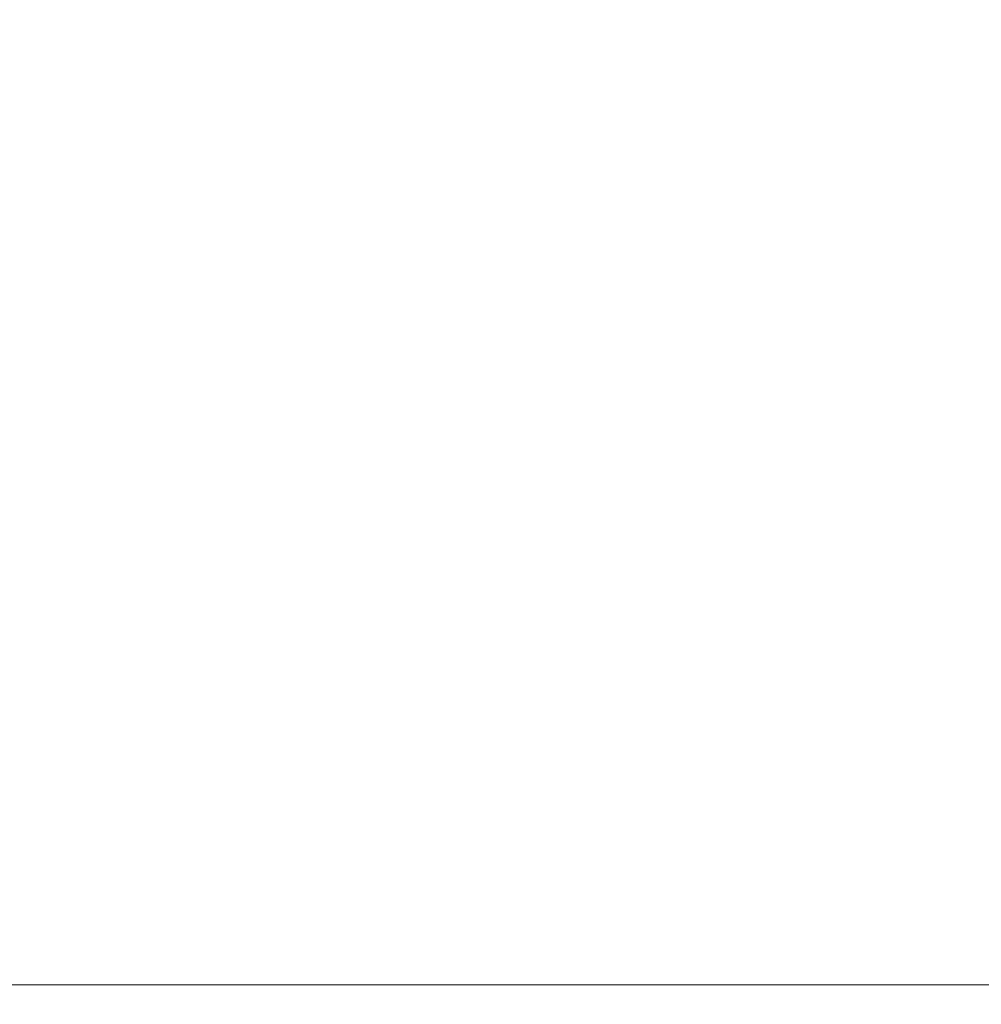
# Model space of a CAD drawing. Header units: inches. Extents: x -263 to 530, y -1 to 602.
# Tile 36 of 256: x -197.9801 to -197.9551, y 134.4995 to 134.5251. Entities that reach past the tile are written whole.
import ezdxf

# ---------------------------------------------------------------- set-up
doc = ezdxf.new("R2010")
doc.units = ezdxf.units.IN
doc.header["$MEASUREMENT"] = 0
for name, color, linetype, lineweight in [('A-CLNG', 13, 'Continuous', 13), ('A-FLOR', 192, 'Continuous', 13), ('A-WALL', 113, 'Continuous', 13)]:
    doc.layers.add(name, color=color, linetype=linetype, lineweight=lineweight)

msp = doc.modelspace()

# ---------------------------------------------------------------- meshes
at = {"layer": 'A-CLNG'}
mesh = msp.add_polyface(dxfattribs=at)
corners = [(-198, 134.499996, 259.999992), (-198, 134.499996, 247.999992), (-135.999996, 134.499996, 247.999992), (-135.999996, 134.499996, 259.999992)]
mesh.append_faces([[corners[k] for k in face] for face in [(0, 1, 2, 3)]])
mesh = msp.add_polyface(dxfattribs=at)
corners = [(-198, 134.499996, 247.999992), (-198, 134.499996, 246.499992), (-135.999996, 134.499996, 246.499992), (-135.999996, 134.499996, 247.999992)]
mesh.append_faces([[corners[k] for k in face] for face in [(0, 1, 2, 3)]])
at = {"layer": 'A-FLOR'}
mesh = msp.add_polyface(dxfattribs=at)
corners = [(-135.999996, 134.499996, 114.500004), (-135.999996, 134.499996, 128.000004), (-198, 134.499996, 128.000004), (-198, 134.499996, 114.500004)]
mesh.append_faces([[corners[k] for k in face] for face in [(0, 1, 2, 3)]])
at = {"layer": 'A-WALL'}
mesh = msp.add_polyface(dxfattribs=at)
corners = [(-189.249996, 135, 128.000004), (-189.249996, 134.499996, 128.000004), (-198, 134.499996, 128.000004), (-198, 135, 128.000004)]
mesh.append_faces([[corners[k] for k in face] for face in [(0, 1, 2, 3)]])
mesh = msp.add_polyface(dxfattribs=at)
corners = [(-198, 135, 132.999996), (-198, 134.499996, 132.999996), (-189.249996, 134.499996, 132.999996), (-189.249996, 135, 132.999996)]
mesh.append_faces([[corners[k] for k in face] for face in [(0, 1, 2, 3)]])
mesh = msp.add_polyface(dxfattribs=at)
corners = [(-142.5, 134.499996, 259.999992), (-142.5, 134.499996, 114.500004), (-198, 134.499996, 114.500004), (-204.499992, 134.499996, 114.500004), (-204.499992, 134.499996, 259.999992), (-198, 134.499996, 259.999992), (-186, 134.499996, 222), (-186, 134.499996, 152.000004), (-156, 134.499996, 152.000004), (-156, 134.499996, 222)]
mesh.append_faces([[corners[k] for k in face] for face in [(1, 8, 9, 0), (8, 1, 2, 7), (7, 2, 3, 6)]], dxfattribs={"vtx0": -1, "vtx2": -1})
mesh.append_faces([[corners[k] for k in face] for face in [(4, 5, 6, 3)]], dxfattribs={"vtx1": -1, "vtx2": -1})
mesh.append_faces([[corners[k] for k in face] for face in [(5, 0, 9, 6)]], dxfattribs={"vtx1": -1, "vtx3": -1})
mesh = msp.add_polyface(dxfattribs=at)
corners = [(-204.499992, 134.499996, 114.500004), (-198, 134.499996, 114.500004), (-142.5, 134.499996, 114.500004), (-142.5, 126, 114.500004), (-204.499992, 126, 114.500004)]
mesh.append_faces([[corners[k] for k in face] for face in [(1, 4, 0)]], dxfattribs={"vtx0": -1})
mesh.append_faces([[corners[k] for k in face] for face in [(3, 4, 1, 2)]], dxfattribs={"vtx1": -1})
mesh = msp.add_polyface(dxfattribs=at)
corners = [(-142.5, 134.499996, 259.999992), (-198, 134.499996, 259.999992), (-204.499992, 134.499996, 259.999992), (-204.499992, 126, 259.999992), (-142.5, 126, 259.999992)]
mesh.append_faces([[corners[k] for k in face] for face in [(1, 4, 0)]], dxfattribs={"vtx0": -1})
mesh.append_faces([[corners[k] for k in face] for face in [(3, 4, 1, 2)]], dxfattribs={"vtx1": -1})
mesh = msp.add_polyface(dxfattribs=at)
corners = [(-189.249996, 134.499996, 132.999996), (-198, 134.499996, 132.999996), (-198, 134.499996, 128.000004), (-189.249996, 134.499996, 128.000004)]
mesh.append_faces([[corners[k] for k in face] for face in [(0, 1, 2, 3)]])

doc.saveas('drawing.dxf')
